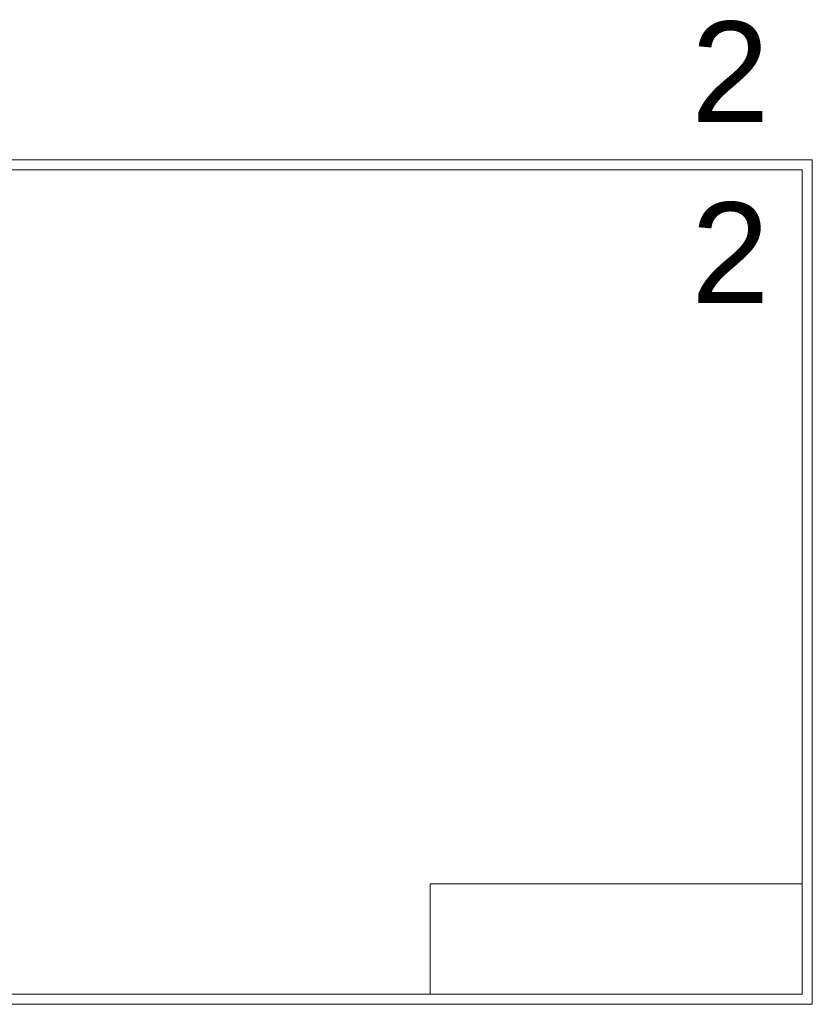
# Model space of a CAD drawing. Header units: millimetres. Extents: x -504 to 1235, y -368 to 611.
# Tile 8 of 8: x 794 to 1188, y 0 to 490. Entities that reach past the tile are written whole.
import ezdxf
from ezdxf.enums import TextEntityAlignment as Align

# ---------------------------------------------------------------- set-up
doc = ezdxf.new("R2010")
doc.units = ezdxf.units.MM
doc.layers.get('0').update_dxf_attribs({"lineweight": 15})
doc.layers.add('AE_Нумерация_листов', color=21, linetype='Continuous', lineweight=13, plot=False)
doc.styles.add('CP.Text', font='arial.ttf')

msp = doc.modelspace()

# ---------------------------------------------------------------- linework, layer by layer
for points in [[(1188, 420), (594, 420), (594, 0), (1188, 0)], [(614, 415), (1183, 415), (1183, 5), (614, 5)], [(998, 60), (1183, 60), (1183, 5), (998, 5)]]:
    msp.add_lwpolyline(points, close=True)

# ---------------------------------------------------------------- texts
at = {"layer": 'AE_Нумерация_листов', "style": 'CP.Text'}
for p in [(1166.59, 438.87), (1166.59, 348.87)]:
    msp.add_text('2', height=50, dxfattribs=at).set_placement(p, align=Align.RIGHT)

doc.saveas('drawing.dxf')
